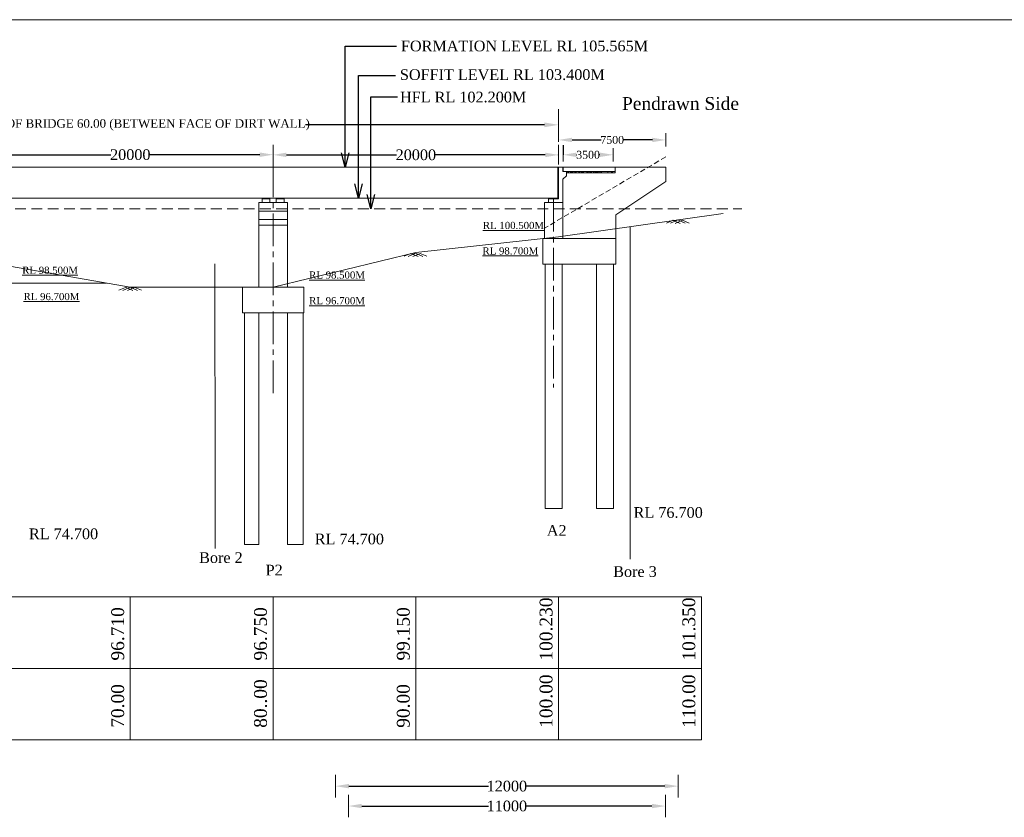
# Model space of a CAD drawing. Header units: millimetres. Extents: x -20950785 to 389010297, y -11535949 to 14056629.
# Tile 38 of 256: x 9381848 to 9450807, y -1112067 to -1056175. Entities that reach past the tile are written whole.
import ezdxf

# ---------------------------------------------------------------- set-up
doc = ezdxf.new("R2010")
doc.units = ezdxf.units.MM
doc.header["$LTSCALE"] = 60
doc.header["$MEASUREMENT"] = 0
for name, pattern in [('CENTER2', [28.575, 19.05, -3.175, 3.175, -3.175]), ('DASHED2', [9.525, 6.35, -3.175]), ('HIDDEN', [0.375, 0.25, -0.125])]:
    doc.linetypes.add(name, pattern=pattern)
doc.styles.add('style1', font='txt.shx', dxfattribs={"height": 1})
doc.dimstyles.get("Standard").update_dxf_attribs({"dimtxt": 400, "dimasz": 215, "dimexe": 0.18, "dimexo": 0.0625, "dimgap": 0.09, "dimtad": 0, "dimtih": 1, "dimtoh": 1, "dimdec": 0, "dimzin": 4, "dimdsep": 46, "dimtxsty": 'Standard', "dimblk": 'OPEN90', "dimcen": 0, "dimadec": 0, "dimazin": 1, "dimtfac": 1, "dimtdec": 0, "dimtix": 1, "dimtofl": 0, "dimtmove": 0, "dimatfit": 3, "dimldrblk": 'OPEN30', "dimfxl": 1, "dimtolj": 1, "dimtzin": 0, "dimarcsym": 0})

# ---------------------------------------------------------------- blocks, each defined once
blk = doc.blocks.new('*D286')
at = {"color": 0, "linetype": 'Continuous', "lineweight": -2, "transparency": 16777216}
for p, q in [((9379593, -1065636), (9379593, -1065636)), ((9380528, -1065636), (9388240, -1065636)), ((9398658, -1065636), (9390946, -1065636)), ((9399593, -1065648), (9399593, -1065635))]:
    blk.add_line(p, q, dxfattribs=at)
for points in [[(9380528, -1065480), (9380528, -1065791), (9379593, -1065636)], [(9398658, -1065480), (9398658, -1065791), (9399593, -1065636)]]:
    blk.add_solid(points, dxfattribs=at)
at = {"layer": 'Defpoints', "color": 0, "linetype": 'Continuous', "lineweight": -2, "transparency": 16777216}
for p in [(9379593, -1065636), (9379593, -1065636), (9399593, -1065648)]:
    blk.add_point(p, dxfattribs=at)
at = {"color": 0, "linetype": 'Continuous', "lineweight": 9, "transparency": 16777216, "insert": (9389593, -1065636), "char_height": 500, "attachment_point": 5}
blk.add_mtext('\\A1;{\\fTimes New Roman|b0|i0|c0|p18;\\H1.5x;20000}', dxfattribs=at)
blk = doc.blocks.new('*D287')
at = {"color": 0, "linetype": 'Continuous', "lineweight": -2, "transparency": 16777216}
for p, q in [((9399595, -1065648), (9399595, -1065648)), ((9400530, -1065648), (9408242, -1065648)), ((9418660, -1065648), (9410948, -1065648)), ((9419595, -1065660), (9419595, -1065648))]:
    blk.add_line(p, q, dxfattribs=at)
for points in [[(9400530, -1065492), (9400530, -1065804), (9399595, -1065648)], [(9418660, -1065492), (9418660, -1065804), (9419595, -1065648)]]:
    blk.add_solid(points, dxfattribs=at)
at = {"layer": 'Defpoints', "color": 0, "linetype": 'Continuous', "lineweight": -2, "transparency": 16777216}
for p in [(9399595, -1065648), (9399595, -1065648), (9419595, -1065660)]:
    blk.add_point(p, dxfattribs=at)
at = {"color": 0, "linetype": 'Continuous', "lineweight": 9, "transparency": 16777216, "insert": (9409595, -1065648), "char_height": 500, "attachment_point": 5}
blk.add_mtext('\\A1;{\\fTimes New Roman|b0|i0|c0|p18;\\H1.5x;20000}', dxfattribs=at)
blk = doc.blocks.new('*D290')
at = {"color": 0, "linetype": 'Continuous', "lineweight": -2, "transparency": 16777216}
for p, q in [((9359595, -1063544), (9359595, -1063544)), ((9360595, -1063544), (9377331, -1063544)), ((9418595, -1063544), (9401859, -1063544)), ((9419595, -1063544), (9419595, -1063544))]:
    blk.add_line(p, q, dxfattribs=at)
for points in [[(9360595, -1063377), (9360595, -1063711), (9359595, -1063544)], [(9418595, -1063377), (9418595, -1063711), (9419595, -1063544)]]:
    blk.add_solid(points, dxfattribs=at)
at = {"layer": 'Defpoints', "color": 0, "linetype": 'Continuous', "lineweight": -2, "transparency": 16777216}
for p in [(9359595, -1063544), (9419595, -1063544), (9419595, -1063544)]:
    blk.add_point(p, dxfattribs=at)
at = {"color": 0, "linetype": 'Continuous', "lineweight": 9, "transparency": 16777216, "insert": (9389595, -1063544), "char_height": 500, "attachment_point": 5}
blk.add_mtext('\\A1;{\\fTimes New Roman|b0|i0|c0|p18;\\H1.2x;LENGTH OF BRIDGE 60.00 (BETWEEN FACE OF DIRT WALL)}', dxfattribs=at)
blk = doc.blocks.new('*D291')
at = {"color": 0, "linetype": 'Continuous', "lineweight": -2, "transparency": 16777216}
for p, q in [((9419905, -1064973), (9419905, -1065644)), ((9420840, -1065644), (9420874, -1065644)), ((9422470, -1065644), (9422436, -1065644)), ((9423405, -1065643), (9423405, -1065643))]:
    blk.add_line(p, q, dxfattribs=at)
for points in [[(9420840, -1065488), (9420840, -1065799), (9419905, -1065644)], [(9422470, -1065488), (9422470, -1065799), (9423405, -1065644)]]:
    blk.add_solid(points, dxfattribs=at)
at = {"layer": 'Defpoints', "color": 0, "linetype": 'Continuous', "lineweight": -2, "transparency": 16777216}
for p in [(9419905, -1064973), (9419905, -1065644), (9423405, -1065644)]:
    blk.add_point(p, dxfattribs=at)
at = {"color": 0, "linetype": 'Continuous', "lineweight": 9, "transparency": 16777216, "insert": (9421655, -1065644), "char_height": 500, "attachment_point": 5}
blk.add_mtext('\\A1;{\\fTimes New Roman|b0|i0|c0|p18;\\H1.1x;3500}', dxfattribs=at)
blk = doc.blocks.new('*D306')
at = {"color": 0, "linetype": 'Continuous', "lineweight": -2, "transparency": 16777216}
for p, q in [((9419595, -1064602), (9419595, -1064602)), ((9420530, -1064602), (9422562, -1064602)), ((9426160, -1064602), (9424128, -1064602)), ((9427095, -1064602), (9427095, -1064602))]:
    blk.add_line(p, q, dxfattribs=at)
for points in [[(9420530, -1064446), (9420530, -1064758), (9419595, -1064602)], [(9426160, -1064446), (9426160, -1064758), (9427095, -1064602)]]:
    blk.add_solid(points, dxfattribs=at)
at = {"layer": 'Defpoints', "color": 0, "linetype": 'Continuous', "lineweight": -2, "transparency": 16777216}
for p in [(9419595, -1064602), (9419595, -1064602), (9427095, -1064602)]:
    blk.add_point(p, dxfattribs=at)
at = {"color": 0, "linetype": 'Continuous', "lineweight": 9, "transparency": 16777216, "insert": (9423345, -1064602), "char_height": 500, "attachment_point": 5}
blk.add_mtext('\\A1;{\\fTimes New Roman|b0|i0|c0|p18;\\H1.1x;7500}', dxfattribs=at)
blk = doc.blocks.new('*D330')
at = {"color": 0, "linetype": 'Continuous', "lineweight": -2, "transparency": 16777216}
for p, q in [((9404873, -1111277), (9404873, -1111276)), ((9405808, -1111277), (9414670, -1111277)), ((9426132, -1111277), (9417270, -1111277)), ((9427067, -1111277), (9427067, -1111276))]:
    blk.add_line(p, q, dxfattribs=at)
for points in [[(9405808, -1111121), (9405808, -1111432), (9404873, -1111277)], [(9426132, -1111121), (9426132, -1111432), (9427067, -1111277)]]:
    blk.add_solid(points, dxfattribs=at)
at = {"layer": 'Defpoints', "color": 0, "linetype": 'Continuous', "lineweight": -2, "transparency": 16777216}
for p in [(9404873, -1111277), (9427067, -1111277), (9427067, -1111277)]:
    blk.add_point(p, dxfattribs=at)
at = {"color": 0, "linetype": 'Continuous', "lineweight": 9, "transparency": 16777216, "insert": (9415970, -1111277), "char_height": 500, "attachment_point": 5}
blk.add_mtext('\\A1;{\\fTimes New Roman|b0|i0|c0|p18;\\H1.5x;11000}', dxfattribs=at)
blk = doc.blocks.new('*D331')
at = {"color": 0, "linetype": 'Continuous', "lineweight": -2, "transparency": 16777216}
for p, q in [((9403974, -1109883), (9403974, -1109883)), ((9404909, -1109883), (9414670, -1109883)), ((9427031, -1109883), (9417270, -1109883)), ((9427966, -1109883), (9427966, -1109883))]:
    blk.add_line(p, q, dxfattribs=at)
for points in [[(9404909, -1109727), (9404909, -1110039), (9403974, -1109883)], [(9427031, -1109727), (9427031, -1110039), (9427966, -1109883)]]:
    blk.add_solid(points, dxfattribs=at)
at = {"layer": 'Defpoints', "color": 0, "linetype": 'Continuous', "lineweight": -2, "transparency": 16777216}
for p in [(9403974, -1109883), (9427966, -1109883), (9427966, -1109883)]:
    blk.add_point(p, dxfattribs=at)
at = {"color": 0, "linetype": 'Continuous', "lineweight": 9, "transparency": 16777216, "insert": (9415970, -1109883), "char_height": 500, "attachment_point": 5}
blk.add_mtext('\\A1;{\\fTimes New Roman|b0|i0|c0|p18;\\H1.5x;12000}', dxfattribs=at)

msp = doc.modelspace()

# ---------------------------------------------------------------- hatches: boundary and pattern name
at = {"linetype": 'Continuous', "lineweight": 9}
h = msp.add_hatch(dxfattribs=at)
h.set_pattern_fill('AR-CONC', color=256, scale=50)
h.set_pattern_definition([(50, (8307894, -1782533.06), (358.63009, -31.37607), [37.5, -412.5]), (355, (8307894, -1782533.06), (-69.37567, 376.09607), [30, -330]), (100.451444, (8307923.9, -1782535.67), (289.25442, 344.72), [31.8701, -350.57106]), (46.1842, (8307894, -1782433.06), (533.62067, -82.75964), [56.25, -618.75]), (96.635635, (8307938.5, -1782439.96), (467.33097, 487.0593), [47.80517, -525.85688]), (351.184164, (8307894, -1782433.06), (467.33097, 487.0593), [45, -495]), (21, (8307944, -1782458.06), (298.453526, -201.309445), [37.5, -412.5]), (326, (8307944, -1782458.06), (121.65767, 362.57502), [30, -330]), (71.451445, (8307968.88, -1782474.83), (420.11119, 161.26558), [31.8701, -350.57106]), (37.5, (8307894, -1782533.06), (6.079928, 166.446927), [0, -326, 0, -335, 0, -331.25]), (7.5, (8307894, -1782533.06), (131.534769, 197.205856), [0, -191, 0, -318.5, 0, -126.25]), (327.5, (8307782.5, -1782533.06), (266.911218, -11.277436), [0, -125, 0, -390, 0, -517.5]), (317.5, (8307732.5, -1782533.06), (291.593085, 50.05249), [0, -162.5, 0, -259, 0, -367.5])])
h.paths.add_polyline_path([(9420145.07, -1066907.92), (9420145.07, -1066807.92), (9423405.07, -1066807.92), (9423405.07, -1066907.92)])
h = msp.add_hatch(color=256, dxfattribs=at)
h.dxf.hatch_style = 1
h.paths.add_polyline_path([(9399245.07, -1068682.8), (9399095.07, -1068682.8), (9399095.07, -1068721.8), (9399245.07, -1068721.8)])
h.paths.add_polyline_path([(9399095.07, -1068682.8), (9398945.07, -1068682.8), (9398945.07, -1068721.8), (9399095.07, -1068721.8)])
h = msp.add_hatch(color=256, dxfattribs=at)
h.dxf.hatch_style = 1
h.paths.add_polyline_path([(9400245.07, -1068682.8), (9400095.07, -1068682.8), (9400095.07, -1068721.8), (9400245.07, -1068721.8)])
h.paths.add_polyline_path([(9400095.07, -1068682.8), (9399945.07, -1068682.8), (9399945.07, -1068721.8), (9400095.07, -1068721.8)])
h = msp.add_hatch(color=256, dxfattribs=at)
h.dxf.hatch_style = 1
h.paths.add_polyline_path([(9419085.07, -1068682.92), (9419405.07, -1068682.92), (9419405.07, -1068734.86), (9419085.07, -1068734.86)])
h = msp.add_hatch(color=256, dxfattribs=at)
h.dxf.hatch_style = 1
h.paths.add_polyline_path([(9419085.07, -1068682.98), (9419405.07, -1068682.98), (9419405.07, -1068734.92), (9419085.07, -1068734.92)])

# ---------------------------------------------------------------- linework, layer by layer
for p, q in [((9322684.92, -1056175.2), (9494188.64, -1056175.2)), ((9419595.07, -1064654.06), (9419595.07, -1062448.57)), ((9419595.07, -1064732.18), (9419595.07, -1063373.68)), ((9419595.07, -1063543.94), (9419595.07, -1064560.44)), ((9427095.07, -1065071.97), (9427095.07, -1064131.97)), ((9399590.51, -1066302.94), (9399590.51, -1064944.44)), ((9399590.51, -1065127), (9399590.51, -1066143.5)), ((9399595.07, -1066314.68), (9399595.07, -1064956.18)), ((9419592.79, -1066315.06), (9419592.79, -1064956.56)), ((9419592.79, -1065139.12), (9419592.79, -1066155.62)), ((9419595.07, -1066314.68), (9419595.07, -1064956.18)), ((9419595.07, -1066327.18), (9419595.07, -1064968.68)), ((9419595.07, -1065138.94), (9419595.07, -1066155.44)), ((9419905.07, -1066113.56), (9419905.07, -1065173.56)), ((9423405.07, -1066113.56), (9423405.07, -1065173.56)), ((9379595.07, -1066507.92), (9399595.07, -1066507.92)), ((9399595.07, -1066507.86), (9419595.07, -1066507.86)), ((9399595.07, -1066507.92), (9399595.07, -1066507.92)), ((9419545.07, -1068582.92), (9419545.07, -1066507.92)), ((9419545.07, -1068682.86), (9419545.07, -1066507.98)), ((9419595.07, -1068632.86), (9419595.07, -1066507.92)), ((9419895.07, -1066507.92), (9419595.07, -1066507.92)), ((9419595.07, -1068732.86), (9419595.07, -1066507.98)), ((9419895.07, -1066507.98), (9419595.07, -1066507.98)), ((9419895.07, -1066807.92), (9419895.07, -1066507.92)), ((9419895.07, -1066807.98), (9419895.07, -1066507.98)), ((9419905.07, -1066507.92), (9419905.07, -1066807.92)), ((9427095.07, -1066507.92), (9419905.07, -1066507.92)), ((9419905.07, -1066507.98), (9419905.07, -1066807.98)), ((9423545.07, -1066507.92), (9423545.07, -1066907.92)), ((9427095.07, -1066507.92), (9427095.07, -1067507.92)), ((9419895.07, -1066807.92), (9423545.07, -1066807.92)), ((9420145.07, -1067107.92), (9419895.07, -1067357.92)), ((9420145.07, -1067107.98), (9419895.07, -1067357.98)), ((9419895.07, -1067357.98), (9419895.07, -1071505.98)), ((9420145.07, -1066807.92), (9420145.07, -1067107.92)), ((9420145.07, -1066807.98), (9420145.07, -1067107.98)), ((9420145.07, -1066907.92), (9423545.07, -1066907.92)), ((9427095.07, -1067507.92), (9423595.07, -1069861.07)), ((9379595.07, -1068682.92), (9399595.07, -1068682.92)), ((9398820.07, -1068982.86), (9398820.07, -1068721.8)), ((9398820.07, -1068721.8), (9399370.07, -1068721.8)), ((9398945.07, -1068721.8), (9398945.07, -1068682.8)), ((9399245.07, -1068721.8), (9399245.07, -1068682.8)), ((9399370.07, -1068982.86), (9399370.07, -1068721.8)), ((9399595.07, -1068682.86), (9419545.07, -1068682.86)), ((9399820.07, -1068982.86), (9399820.07, -1068721.8)), ((9399820.07, -1068721.8), (9400370.07, -1068721.8)), ((9399945.07, -1068721.8), (9399945.07, -1068682.8)), ((9400245.07, -1068721.8), (9400245.07, -1068682.8)), ((9400370.07, -1068982.86), (9400370.07, -1068721.8)), ((9419595.07, -1068732.86), (9418895.07, -1068732.86)), ((9418895.07, -1068982.86), (9418895.07, -1068732.86)), ((9419085.07, -1068682.86), (9419085.07, -1068734.86)), ((9419085.07, -1068682.92), (9419085.07, -1068734.92)), ((9419320.07, -1068734.86), (9419085.07, -1068734.86)), ((9419405.07, -1068734.86), (9419085.07, -1068734.86)), ((9419320.07, -1068734.92), (9419085.07, -1068734.92)), ((9419405.07, -1068734.92), (9419085.07, -1068734.92)), ((9419405.07, -1068682.86), (9419405.07, -1068734.86)), ((9419405.07, -1068682.92), (9419405.07, -1068734.92)), ((9419895.07, -1068514.86), (9419895.07, -1071505.98)), ((9398595.07, -1068982.86), (9400595.07, -1068982.86)), ((9398595.07, -1074917.98), (9398595.07, -1068982.86)), ((9400595.07, -1074917.98), (9400595.07, -1068982.86)), ((9418595.07, -1068982.86), (9419895.07, -1068982.86)), ((9418595.07, -1068982.86), (9418595.07, -1071505.98)), ((9418595.07, -1068982.92), (9418595.07, -1070906.92)), ((9418595.07, -1069538.86), (9418595.07, -1071505.98)), ((9398595.07, -1069582.86), (9400595.07, -1069582.86)), ((9398595.07, -1070182.86), (9400595.07, -1070182.86)), ((9418595.07, -1069906.86), (9418595.07, -1071505.98)), ((9423595.07, -1072222.71), (9423595.07, -1069861.07)), ((9427607.06, -1070221.13), (9427145.47, -1070424.93)), ((9427936.75, -1070207.8), (9427423.57, -1070434.39)), ((9427602.61, -1070219.17), (9428115.8, -1070445.75)), ((9428270.88, -1070219.17), (9427757.7, -1070445.75)), ((9427936.75, -1070207.8), (9428449.93, -1070434.39)), ((9428266.44, -1070221.13), (9428728.03, -1070424.93)), ((9398595.07, -1070582.86), (9400595.07, -1070582.86)), ((9424602.84, -1088169.42), (9424594.06, -1070684.74)), ((9418495.07, -1071505.98), (9418495.07, -1073305.98)), ((9418495.07, -1071505.98), (9423595.07, -1071505.98)), ((9423595.07, -1073305.98), (9423595.07, -1072222.71)), ((9409238, -1072550.85), (9408776.41, -1072754.65)), ((9409567.69, -1072537.53), (9409054.5, -1072764.11)), ((9409233.55, -1072548.89), (9409746.73, -1072775.47)), ((9409901.82, -1072548.89), (9409388.64, -1072775.47)), ((9409567.69, -1072537.53), (9410080.87, -1072764.11)), ((9409897.38, -1072550.85), (9410358.97, -1072754.65)), ((9395529.3, -1089066.44), (9395521.37, -1073282.77)), ((9418495.07, -1073305.98), (9423595.07, -1073305.98)), ((9418645.07, -1073305.98), (9418645.07, -1089423.76)), ((9419845.07, -1073305.98), (9419845.07, -1090418.7)), ((9422245.07, -1073305.98), (9422245.07, -1090418.7)), ((9423445.07, -1073305.98), (9423445.07, -1090418.7)), ((9387931.11, -1074627.84), (9377445.07, -1074627.84)), ((9389255.13, -1074931.31), (9388793.53, -1075135.11)), ((9389584.82, -1074917.98), (9389071.63, -1075144.57)), ((9389250.68, -1074929.34), (9389763.86, -1075155.93)), ((9389918.95, -1074929.34), (9389405.77, -1075155.93)), ((9389584.82, -1074917.98), (9390098, -1075144.57)), ((9389914.5, -1074931.31), (9390376.1, -1075135.11)), ((9397445.07, -1076717.98), (9397445.07, -1074917.98)), ((9397445.07, -1074917.98), (9401745.07, -1074917.98)), ((9401745.07, -1076717.98), (9401745.07, -1074917.98)), ((9397445.07, -1076717.98), (9401745.07, -1076717.98)), ((9397595.07, -1092957.58), (9397595.07, -1076717.98)), ((9398595.07, -1092957.58), (9398595.07, -1076717.98)), ((9400595.07, -1092957.58), (9400595.07, -1076717.98)), ((9401695.07, -1092957.58), (9401695.07, -1076717.98)), ((9424602.84, -1088169.42), (9424602.84, -1093975.3)), ((9418645.07, -1088418.7), (9418645.07, -1090418.7)), ((9395529.3, -1089066.44), (9395529.3, -1093237.1)), ((9418645.07, -1090418.7), (9419845.07, -1090418.7)), ((9422245.07, -1090418.7), (9423445.07, -1090418.7)), ((9397595.07, -1092957.58), (9398595.07, -1092957.58)), ((9400595.07, -1092957.58), (9401695.07, -1092957.58)), ((9337954.09, -1096627.98), (9429595.07, -1096627.98)), ((9389595.07, -1106627.98), (9389595.07, -1096627.98)), ((9399595.07, -1106627.98), (9399595.07, -1096627.98)), ((9409595.07, -1106627.98), (9409595.07, -1096627.98)), ((9419595.07, -1106627.98), (9419595.07, -1096627.98)), ((9429595.07, -1106627.98), (9429595.07, -1096627.98)), ((9337954.09, -1101627.98), (9429595.07, -1101627.98)), ((9337954.09, -1106627.98), (9429595.07, -1106627.98)), ((9403973.73, -1110674.16), (9403973.73, -1109092.39)), ((9427966.47, -1110674.16), (9427966.47, -1109092.39)), ((9404873.45, -1112067.49), (9404873.45, -1110485.72)), ((9427066.74, -1112067.49), (9427066.74, -1110485.72))]:
    msp.add_line(p, q, dxfattribs=at)
at = {"linetype": 'HIDDEN', "lineweight": 9, "ltscale": 25}
msp.add_line((9427095.07, -1065791.19), (9418595.07, -1070789.26), dxfattribs=at)
at = {"linetype": 'CENTER2', "lineweight": 9, "ltscale": 2}
for p, q in [((9399597.35, -1066332.78), (9399597.35, -1082590.5)), ((9419245.07, -1068734.92), (9419245.07, -1081937.87))]:
    msp.add_line(p, q, dxfattribs=at)
at = {"color": 18, "linetype": 'DASHED2', "lineweight": 9, "ltscale": 2, "true_color": 0x000000}
msp.add_line((9342664.93, -1069427.98), (9432428.8, -1069427.98), dxfattribs=at)
at = {"linetype": 'Continuous', "lineweight": 9, "ltscale": 2}
msp.add_lwpolyline([(9342664.93, -1070292.17), (9359595.07, -1070687.98), (9369595.07, -1071057.98), (9379630.14, -1073180.4), (9389595.07, -1074917.98), (9399595.07, -1074917.98), (9409595.07, -1072477.98), (9419595.07, -1071397.98), (9431105.91, -1069755.63)], dxfattribs=at)

# ---------------------------------------------------------------- texts
at = {"linetype": 'Continuous', "lineweight": 9, "char_height": 750}
for s, insert, attachment_point in [('{\\fTimes New Roman|b0|i0|c0|p18;FORMATION LEVEL RL 105.565M}', (9408549.45, -1058025.94), 4), ('{\\fTimes New Roman|b0|i0|c0|p18;SOFFIT LEVEL RL 103.400M}', (9408477.1, -1060033.48), 4), ('{\\fTimes New Roman|b0|i0|c0|p18;HFL RL 102.200M}', (9408486.01, -1061604.4), 4), ('{\\fTimes New Roman|b0|i0|c0|p18;RL 76.700}', (9424844.98, -1090331.63), 1), ('{\\fTimes New Roman|b0|i0|c0|p18;A2}', (9418764.85, -1091592.77), 1), ('{\\fTimes New Roman|b0|i0|c0|p18;RL 74.700}', (9382497.43, -1091827.38), 1), ('{\\fTimes New Roman|b0|i0|c0|p18;RL 74.700}', (9402513.39, -1092189.56), 1), ('{\\fTimes New Roman|b0|i0|c0|p18;Bore 2}', (9394413.54, -1093493.53), 1), ('{\\fTimes New Roman|b0|i0|c0|p18;P2}', (9399073.97, -1094368.27), 1), ('{\\fTimes New Roman|b0|i0|c0|p18;Bore 3}', (9423416.25, -1094469.87), 1)]:
    msp.add_mtext(s, dxfattribs=dict(at, insert=insert, attachment_point=attachment_point))
at = {"linetype": 'Continuous', "lineweight": 9, "insert": (9424032.4, -1061596.97), "char_height": 900, "attachment_point": 1, "style": 'style1'}
msp.add_mtext('{\\fTimes New Roman|b0|i0|c0|p18;Pendrawn Side   }', dxfattribs=at)
at = {"linetype": 'Continuous', "lineweight": 9, "char_height": 1000, "width": 11580.8407, "attachment_point": 1}
for s, insert in [('{\\fTimes New Roman|b0|i0|c0|p18; \\H0.5x;\\LRL 100.500M}', (9413913.08, -1070341.42)), ('{\\fTimes New Roman|b0|i0|c0|p18; \\H0.5x;\\LRL 98.700M}', (9413884.85, -1072131.02)), ('{\\fTimes New Roman|b0|i0|c0|p18; \\H0.5x;\\LRL 98.500M}', (9381650.61, -1073483.89)), ('{\\fTimes New Roman|b0|i0|c0|p18; \\H0.5x;\\LRL 98.500M}', (9401745.07, -1073817.98)), ('{\\fTimes New Roman|b0|i0|c0|p18; \\H0.5x;\\LRL 96.700M}', (9381745.07, -1075327.84)), ('{\\fTimes New Roman|b0|i0|c0|p18; \\H0.5x;\\LRL 96.700M}', (9401745.07, -1075617.98))]:
    msp.add_mtext(s, dxfattribs=dict(at, insert=insert))
at = {"linetype": 'Continuous', "char_height": 750, "attachment_point": 1}
for s, insert, width in [('\\pi3810.83777;{\\fTimes New Roman|b0|i0|c0|p18; Rock\\P\\pi2906.08624;\\H0.66667x;( C.R.58.20% )\\H1.5x; \\P\\pi0;      }', (8112822.39, -1077953.75), 10242.62), ('\\pi3810.83777;{\\fTimes New Roman|b0|i0|c0|p18; Rock\\P\\pi2906.08624;\\H0.66667x;( C.R.58.20% )\\H1.5x; \\P\\pi0;      }', (8125895.64, -1079557.66), 10242.62), ('\\pi3810.83777;{\\fTimes New Roman|b0|i0|c0|p18; Rock\\P\\pi2906.08624;\\H0.66667x;( C.R.58.20% )\\H1.5x; \\P\\pi0;      }', (8099017.95, -1080999.57), 10242.62), ('\\pi2917.05681;{\\fTimes New Roman|b0|i0|c0|p18;\\LCertified that the boring details  shown are correct.}', (8104183.48, -1091128.85), 28256.2477)]:
    msp.add_mtext(s, dxfattribs=dict(at, insert=insert, width=width))
at = {"linetype": 'Continuous', "lineweight": 9, "char_height": 900, "attachment_point": 1, "rotation": 90}
for s, insert in [('{\\fTimes New Roman|b0|i0|c0|p18;100.230}', (9418261.86, -1101082.66)), ('{\\fTimes New Roman|b0|i0|c0|p18;101.350}', (9428261.86, -1101082.66)), ('{\\fTimes New Roman|b0|i0|c0|p18;96.710}', (9388261.86, -1101082.66)), ('{\\fTimes New Roman|b0|i0|c0|p18;99.150}', (9408261.86, -1101082.66)), ('{\\fTimes New Roman|b0|i0|c0|p18;80..00}', (9398261.86, -1105793.24)), ('{\\fTimes New Roman|b0|i0|c0|p18;100.00}', (9418261.86, -1105793.24)), ('{\\fTimes New Roman|b0|i0|c0|p18;110.00}', (9428261.86, -1105793.24)), ('{\\fTimes New Roman|b0|i0|c0|p18;70.00}', (9388261.86, -1105793.24)), ('{\\fTimes New Roman|b0|i0|c0|p18;90.00}', (9408261.86, -1105793.24))]:
    msp.add_mtext(s, dxfattribs=dict(at, insert=insert))
at = {"linetype": 'Continuous', "lineweight": 9, "insert": (9398261.86, -1101082.66), "char_height": 900, "width": 3451.8972, "attachment_point": 1, "rotation": 90}
msp.add_mtext('{\\fTimes New Roman|b0|i0|c0|p18;96.750}', dxfattribs=at)

# ---------------------------------------------------------------- dimensions: what is measured, and where the dimension line sits
at = {"linetype": 'Continuous', "lineweight": 9}
for base, p1, p2, text, override, picture, middle in [((9419595.07, -1063543.94), (9359595.07, -1063543.94), (9419595.07, -1063543.94), '{\\fTimes New Roman|b0|i0|c0|p18;\\H1.2x;LENGTH OF BRIDGE 60.00 (BETWEEN FACE OF DIRT WALL)}', {"dimtxt": 500, "dimasz": 1000, "dimfxl": 300}, '*D290', (9389595.07, -1063543.94)), ((9427966.47, -1109883.28), (9403973.73, -1109883.28), (9427966.47, -1109883.28), '{\\fTimes New Roman|b0|i0|c0|p18;\\H1.5x;12000}', {"dimtxt": 500, "dimasz": 935, "dimfxl": 300}, '*D331', (9415970.1, -1109883.28)), ((9427066.74, -1111276.61), (9404873.45, -1111276.61), (9427066.74, -1111276.61), '{\\fTimes New Roman|b0|i0|c0|p18;\\H1.5x;11000}', {"dimtxt": 500, "dimasz": 935, "dimfxl": 300}, '*D330', (9415970.1, -1111276.61))]:
    dim = msp.add_linear_dim(base=base, p1=p1, p2=p2, text=text, dimstyle='Standard', override=override, dxfattribs=at)
    dim.commit()
    dim.dimension.update_dxf_attribs({"geometry": picture, "text_midpoint": middle})
for base, p1, p2, text, picture, middle in [((9419595.07, -1064601.97), (9427095.07, -1064601.97), (9419595.07, -1064601.97), '{\\fTimes New Roman|b0|i0|c0|p18;\\H1.1x;7500}', '*D306', (9423345.07, -1064601.97)), ((9379592.79, -1065635.63), (9399592.79, -1065648.13), (9379592.79, -1065635.63), '{\\fTimes New Roman|b0|i0|c0|p18;\\H1.5x;20000}', '*D286', (9389592.79, -1065635.63)), ((9399595.07, -1065647.75), (9419595.07, -1065660.25), (9399595.07, -1065647.75), '{\\fTimes New Roman|b0|i0|c0|p18;\\H1.5x;20000}', '*D287', (9409595.07, -1065647.75)), ((9419905.07, -1065643.56), (9423405.07, -1065643.56), (9419905.07, -1064972.55), '{\\fTimes New Roman|b0|i0|c0|p18;\\H1.1x;3500}', '*D291', (9421655.07, -1065643.56))]:
    dim = msp.add_linear_dim(base=base, p1=p1, p2=p2, angle=180, text=text, dimstyle='Standard', override={"dimtxt": 500, "dimasz": 935, "dimfxl": 300}, dxfattribs=at)
    dim.commit()
    dim.dimension.update_dxf_attribs({"geometry": picture, "text_midpoint": middle})

# ---------------------------------------------------------------- leaders
at = {"linetype": 'Continuous', "lineweight": 9, "annotation_type": 0, "has_hookline": 1, "hookline_direction": 0}
for points, text_width in [([(9404649.26, -1066507.92), (9404649.26, -1058036.84), (9408247.69, -1058036.84)], 16877.43), ([(9405573.08, -1068682.92), (9405573.08, -1060088.82), (9408165.73, -1060088.82)], 13935.29), ([(9406449.08, -1069427.98), (9406433.18, -1061585.77), (9408308.83, -1061585.77)], 8602.56)]:
    msp.add_leader(points, dimstyle='Standard', override={"dimtxt": 500, "dimasz": 1000, "dimfxl": 300}, dxfattribs=dict(at, text_width=text_width))

doc.saveas('drawing.dxf')
